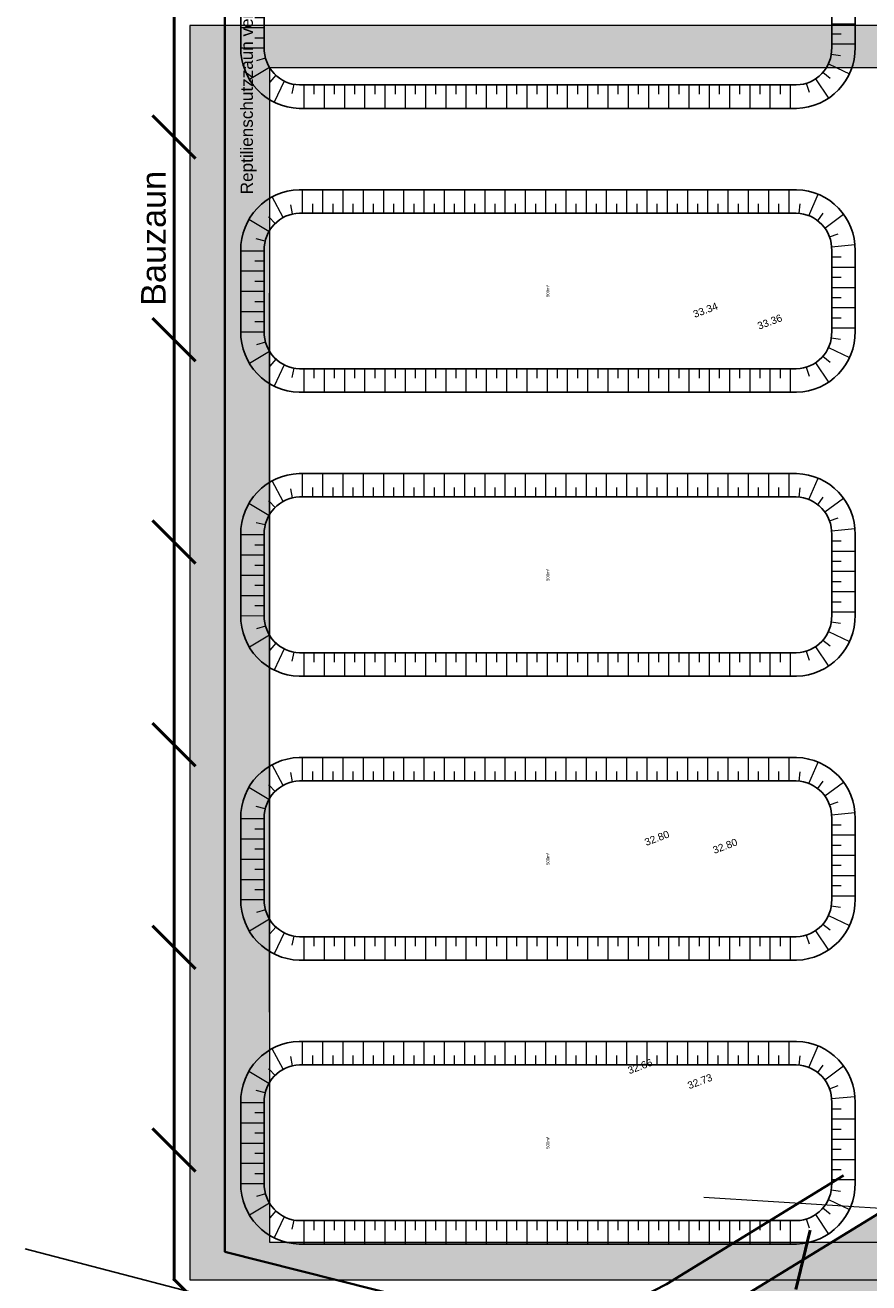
# Model space of a CAD drawing. Header units: metres. Extents: x -5203299 to 2078834, y 245743 to 5817682.
# Tile 63 of 256: x 366313 to 366354, y 5814095 to 5814157. Entities that reach past the tile are written whole.
import ezdxf

# ---------------------------------------------------------------- set-up
doc = ezdxf.new("R2010")
doc.units = ezdxf.units.M
doc.header["$LTSCALE"] = 0.5
doc.header["$PDMODE"] = 1
doc.header["$PDSIZE"] = -2
doc.linetypes.add('Linienart-Gestrichelt mit Abstand', pattern=[6, 4, -2])
for name, color, linetype, lineweight in [('01_CS-500-Tx-Hoehen Bestand_100', 7, 'Continuous', 9), ('30 -39 Baustelle- Fläche', 7, 'Continuous', 15), ('99.02_Vermesserplan-Höhe SWP', 7, 'Continuous', 18), ('99.02_Vermesserplan-Höhenpunkt Böschung', 7, 'Continuous', 18), ('99.02_Vermesserplan-Linie Zaun', 7, 'Continuous', 18), ('Bemaßung', 7, 'Continuous', 5), ('CS_Baustelleneinrichtung-Erdmieten', 7, 'Continuous', 9), ('Keine', 7, 'Continuous', 9), ('LA-Sport-marks', 255, 'Continuous', 100)]:
    doc.layers.add(name, color=color, linetype=linetype, lineweight=lineweight)
for name, color, linetype, lineweight, true_color in [('01_CS-570-Pflanzung_Kunstrasen', 1, 'Continuous', 9, 0xff0000), ('0_Schulgrundstuecksflaeche', 1, 'Continuous', 25, 0xff0000), ('30 -34 Innenwände- 4 Türen_Fenster', 7, 'Continuous', 15, 0x9955ff), ('70 -76 Bemaßung- 2 Allgemein', 7, 'Continuous', 5, 0x6666cc), ('99.04_Ausf Ketziner Str-S-Beschriftung-Straßenbegrenzungslinie', 4, 'Continuous', 25, 0x00ffff)]:
    doc.layers.add(name, color=color, linetype=linetype, lineweight=lineweight, true_color=true_color)
doc.styles.add('Arial', font='arial.ttf')

# ---------------------------------------------------------------- blocks, each defined once
blk = doc.blocks.new('Gruppe-64')
at = {"layer": 'LA-Sport-marks', "color": 255, "lineweight": 35}
for p, q in [((366339.393, 5814144.098), (366324.893, 5814144.098)), ((366324.893, 5814144.098), (366324.893, 5814108.598)), ((366339.393, 5814144.098), (366339.393, 5814108.598)), ((366329.693, 5814118.348), (366324.893, 5814118.348)), ((366339.393, 5814108.598), (366324.893, 5814108.598))]:
    blk.add_line(p, q, dxfattribs=at)
at = {"layer": 'LA-Sport-marks', "color": 255, "lineweight": 35, "flags": 128}
blk.add_lwpolyline([(366324.893, 5814118.348), (366324.893, 5814134.348), (366329.693, 5814134.348), (366329.693, 5814118.348)], dxfattribs=at)
at = {"layer": 'LA-Sport-marks', "color": 255, "lineweight": 35}
blk.add_arc((366334.523, 5814126.348), 7.955, 307.74818, 52.25179, dxfattribs=at)
blk = doc.blocks.new('_25-01-10_187 KRA_CS_LP4_Außenanlagenplan (3D)')
at = {"layer": '01_CS-500-Tx-Hoehen Bestand_100', "linetype": 'Continuous', "lineweight": 0}
blk.add_hatch(color=7, dxfattribs=at).paths.add_polyline_path([(366320.17, 5814095.326), (366320.162, 5814095.327), (366320.154, 5814095.328), (366320.147, 5814095.33), (366320.139, 5814095.332), (366320.132, 5814095.336), (366320.126, 5814095.34), (366320.119, 5814095.344), (366320.114, 5814095.349), (366320.108, 5814095.355), (366320.104, 5814095.361), (366320.1, 5814095.368), (366320.096, 5814095.375), (366320.094, 5814095.383), (366320.092, 5814095.39), (366320.091, 5814095.398), (366320.09, 5814095.406), (366320.091, 5814095.413), (366320.092, 5814095.421), (366320.094, 5814095.429), (366320.096, 5814095.436), (366320.1, 5814095.443), (366320.104, 5814095.45), (366320.108, 5814095.456), (366320.114, 5814095.462), (366320.119, 5814095.467), (366320.126, 5814095.472), (366320.132, 5814095.476), (366320.139, 5814095.479), (366320.147, 5814095.482), (366320.154, 5814095.483), (366320.162, 5814095.485), (366320.17, 5814095.485), (366320.178, 5814095.485), (366320.185, 5814095.483), (366320.193, 5814095.482), (366320.2, 5814095.479), (366320.207, 5814095.476), (366320.214, 5814095.472), (366320.22, 5814095.467), (366320.226, 5814095.462), (366320.231, 5814095.456), (366320.236, 5814095.45), (366320.24, 5814095.443), (366320.243, 5814095.436), (366320.246, 5814095.429), (366320.248, 5814095.421), (366320.249, 5814095.413), (366320.249, 5814095.406), (366320.249, 5814095.398), (366320.248, 5814095.39), (366320.246, 5814095.383), (366320.243, 5814095.375), (366320.24, 5814095.368), (366320.236, 5814095.361), (366320.231, 5814095.355), (366320.226, 5814095.349), (366320.22, 5814095.344), (366320.214, 5814095.34), (366320.207, 5814095.336), (366320.2, 5814095.332), (366320.193, 5814095.33), (366320.185, 5814095.328), (366320.178, 5814095.327)])
at = {"layer": '01_CS-570-Pflanzung_Kunstrasen', "linetype": 'Continuous', "lineweight": 0}
blk.add_hatch(color=1, dxfattribs=at).paths.add_polyline_path([(366320.943, 5814095.398), (366418.843, 5814095.398), (366418.843, 5814157.298), (366320.943, 5814157.298)])
at = {"layer": '01_CS-570-Pflanzung_Kunstrasen', "lineweight": 9, "flags": 128}
blk.add_lwpolyline([(366320.943, 5814095.398), (366418.843, 5814095.398), (366418.843, 5814157.298), (366320.943, 5814157.298)], close=True, dxfattribs=at)
at = {"layer": 'LA-Sport-marks'}
blk.add_blockref('Gruppe-64', (0, 0), dxfattribs=at)
at = {"color": 255, "lineweight": 9}
blk.add_wipeout([(366324.893, 5814155.228), (366414.893, 5814155.228), (366414.893, 5814097.228), (366324.893, 5814097.228)], dxfattribs=at).dxf.layer = 'LA-Sport-marks'
at = {"layer": '0_Schulgrundstuecksflaeche', "lineweight": 9, "flags": 128}
blk.add_lwpolyline([(366598.843, 5814070.999), (366596.911, 5814066.335), (366595.234, 5814062.438), (366593.033, 5814057.519), (366590.86, 5814052.857), (366590.234, 5814051.548), (366588.437, 5814047.868, -0.121867), (366587.816, 5814047.135), (366568.596, 5814033.252, 0.234343), (366561.989, 5814023.827, -0.138275), (366542.762, 5814024.387), (366529.269, 5814028.771), (366494.275, 5814040.201), (366444.38, 5814056.411), (366383.121, 5814077.087), (366343.306, 5814088.967), (366320.947, 5814094.628), (366320.17, 5814095.406), (366320.17, 5814161.505), (366324.404, 5814205.859), (366325.337, 5814205.858), (366395.049, 5814205.858), (366598.78, 5814205.858), (366598.81, 5814142.548)], format="xyb", close=True, dxfattribs=at)
at = {"layer": 'LA-Sport-marks', "lineweight": 9, "flags": 128}
blk.add_lwpolyline([(366324.893, 5814155.228), (366414.893, 5814155.228), (366414.893, 5814097.228), (366324.893, 5814097.228)], close=True, dxfattribs=at)
blk = doc.blocks.new('_23-07-06_Massenplan_TB_Weiterführende Schule (3D)')
at = {"layer": '99.02_Vermesserplan-Höhenpunkt Böschung', "color": 255, "linetype": 'Continuous', "lineweight": 5, "transparency": 33554687}
blk.add_point((-252.007, -99.595, 32.36), dxfattribs=at)
at = {"layer": '99.02_Vermesserplan-Linie Zaun', "color": 7, "linetype": 'Continuous', "lineweight": 18}
blk.add_line((-224.691, -107.63), (-246.487, -106.246), dxfattribs=at)
at = {"layer": '99.04_Ausf Ketziner Str-S-Beschriftung-Straßenbegrenzungslinie', "flags": 128}
blk.add_lwpolyline([(6.088, -133.254, -0.019997), (-4.979, -157.95), (-26.234, -173.302), (-26.234, -173.302, 0.18691), (-31.151, -180.876), (-31.151, -180.876), (-31.15, -180.876), (-31.15, -180.876, -0.084744), (-42.837, -181.796), (-42.837, -181.796), (-42.837, -181.796, -0.056547), (-52.799, -179.74), (-52.799, -179.74), (-172.362, -140.581), (-218.888, -125.343, 0.015174), (-236.818, -120.067), (-243.327, -118.365), (-279.978, -108.779), (-279.981, -108.778)], format="xyb", dxfattribs=at)
at = {"layer": '99.02_Vermesserplan-Höhe SWP', "color": 7, "char_height": 0.36, "rotation": 20.70021, "line_spacing_factor": 0.251004, "style": 'Arial'}
for s, insert, attachment_point in [('33.34', (-247.003, -62.672), 4), ('33.36', (-243.83, -63.254), 4), ('32.80', (-249.398, -88.736), 4), ('32.80', (-246.1, -88.957), 1), ('32.66', (-250.293, -99.833), 1), ('32.73', (-247.34, -100.573), 1)]:
    blk.add_mtext(s, dxfattribs=dict(at, insert=insert, attachment_point=attachment_point))
blk = doc.blocks.new('Gruppe-910')
at = {"layer": '30 -39 Baustelle- Fläche', "linetype": 'Continuous', "lineweight": 0, "true_color": 0xeeeeee, "transparency": 33554687}
blk.add_hatch(color=7, dxfattribs=at).paths.add_polyline_path([(-230.543, -52.477), (-231.249, -59.998), (-232.541, -78.209), (-237.332, -106.707), (-247.106, -112.705), (-253.141, -115.794), (-229.318, -122.762), (-229.348, -122.389), (-228.473, -112.112), (-228.183, -105.362), (-227.852, -100.506), (-227.341, -92.379), (-226.818, -79.231), (-225.896, -69.556), (-223.639, -64.604), (-221.397, -59.836), (-220.866, -57.274), (-220.418, -52.475)])
at = {"layer": '30 -39 Baustelle- Fläche', "color": 160, "linetype": 'Continuous', "lineweight": 25, "flags": 128}
blk.add_lwpolyline([(-230.543, -52.477), (-231.249, -59.998), (-232.541, -78.209), (-237.332, -106.707), (-247.106, -112.705), (-253.141, -115.794), (-229.318, -122.762), (-229.348, -122.389), (-228.473, -112.112), (-228.183, -105.362), (-227.852, -100.506), (-227.341, -92.379), (-226.818, -79.231), (-225.896, -69.556), (-223.639, -64.604), (-221.397, -59.836), (-220.866, -57.274), (-220.418, -52.475)], close=True, dxfattribs=at)
blk = doc.blocks.new('Gruppe-987')
at = {"layer": '30 -39 Baustelle- Fläche', "color": 171, "linetype": 'Continuous', "lineweight": 35, "true_color": 0x7f7fff, "flags": 128}
for points in [[(-219.136, 50.542), (-265.888, 50.542), (-267.713, -1.016), (-270.134, -44.322), (-270.134, -108.936)], [(-270.134, -108.936), (-253.443, -113.14), (-248.332, -110.524), (-239.609, -105.171)]]:
    blk.add_lwpolyline(points, dxfattribs=at)
at = {"layer": '30 -39 Baustelle- Fläche', "color": 171, "true_color": 0x7f7fff, "insert": (-269.35, -50.188), "char_height": 0.60413, "attachment_point": 2, "rotation": 90, "line_spacing_factor": 0.971243, "style": 'Arial'}
blk.add_mtext('Reptilienschutzzaun versetzen/neu', dxfattribs=at)
blk = doc.blocks.new('*U1148')
at = {"layer": '30 -39 Baustelle- Fläche', "color": 30, "linetype": 'Continuous', "lineweight": 50, "true_color": 0xff7f00, "transparency": 33554687, "flags": 128}
blk.add_lwpolyline([(-62.405, -177.181), (-63.434, -176.846), (-98.431, -165.444), (-148.321, -149.219), (-208.785, -128.777), (-229.327, -122.649), (-228.444, -111.432), (-228.271, -107.403), (-237.332, -106.707), (-247.106, -112.705), (-253.025, -115.735), (-271.856, -111.08), (-272.634, -110.302), (-272.634, -44.203), (-268.286, 0.228), (-267.364, 0.228), (-192.626, 0.228), (-192.626, 16.549), (-14.717, 16.573), (-14.717, 10.549), (6.078, 10.549), (6.078, 10.549)], dxfattribs=at)
at = {"layer": 'Keine', "color": 30, "linetype": 'Continuous', "lineweight": 50, "true_color": 0xff7f00, "transparency": 33554687}
for p, q in [((-271.573, -54.964), (-273.694, -52.843)), ((-271.573, -64.964), (-273.694, -62.843)), ((-271.573, -74.964), (-273.694, -72.843)), ((-271.573, -84.964), (-273.694, -82.843)), ((-271.573, -94.964), (-273.694, -92.843)), ((-271.573, -104.964), (-273.694, -102.843)), ((-241.255, -107.87), (-241.954, -110.788))]:
    blk.add_line(p, q, dxfattribs=at)
blk = doc.blocks.new('Gruppe-993')
at = {"layer": 'Keine', "color": 253, "linetype": 'Continuous', "lineweight": 9, "transparency": 33554585}
for p, q in [((-267.252, -57.882), (-267.8, -56.866)), ((-266.289, -57.661), (-266.289, -56.506)), ((-265.289, -57.661), (-265.289, -56.506)), ((-264.289, -57.661), (-264.289, -56.506)), ((-263.289, -57.661), (-263.289, -56.506)), ((-262.289, -57.661), (-262.289, -56.506)), ((-261.289, -57.661), (-261.289, -56.506)), ((-260.289, -57.661), (-260.289, -56.506)), ((-259.289, -57.661), (-259.289, -56.506)), ((-258.289, -57.661), (-258.289, -56.506)), ((-257.289, -57.661), (-257.289, -56.506)), ((-256.289, -57.661), (-256.289, -56.506)), ((-255.289, -57.661), (-255.289, -56.506)), ((-254.289, -57.661), (-254.289, -56.506)), ((-253.289, -57.661), (-253.289, -56.506)), ((-252.289, -57.661), (-252.289, -56.506)), ((-251.289, -57.661), (-251.289, -56.506)), ((-250.289, -57.661), (-250.289, -56.506)), ((-249.289, -57.661), (-249.289, -56.506)), ((-248.289, -57.661), (-248.289, -56.506)), ((-247.289, -57.661), (-247.289, -56.506)), ((-246.289, -57.661), (-246.289, -56.506)), ((-245.289, -57.661), (-245.289, -56.506)), ((-244.289, -57.661), (-244.289, -56.506)), ((-243.289, -57.661), (-243.289, -56.506)), ((-242.289, -57.661), (-242.289, -56.506)), ((-241.307, -57.793), (-240.861, -56.728)), ((-266.786, -57.705), (-266.878, -57.252)), ((-265.789, -57.661), (-265.789, -57.199)), ((-264.789, -57.661), (-264.789, -57.199)), ((-263.789, -57.661), (-263.789, -57.199)), ((-262.789, -57.661), (-262.789, -57.199)), ((-261.789, -57.661), (-261.789, -57.199)), ((-260.789, -57.661), (-260.789, -57.199)), ((-259.789, -57.661), (-259.789, -57.199)), ((-258.789, -57.661), (-258.789, -57.199)), ((-257.789, -57.661), (-257.789, -57.199)), ((-256.789, -57.661), (-256.789, -57.199)), ((-255.789, -57.661), (-255.789, -57.199)), ((-254.789, -57.661), (-254.789, -57.199)), ((-253.789, -57.661), (-253.789, -57.199)), ((-252.789, -57.661), (-252.789, -57.199)), ((-251.789, -57.661), (-251.789, -57.199)), ((-250.789, -57.661), (-250.789, -57.199)), ((-249.789, -57.661), (-249.789, -57.199)), ((-248.789, -57.661), (-248.789, -57.199)), ((-247.789, -57.661), (-247.789, -57.199)), ((-246.789, -57.661), (-246.789, -57.199)), ((-245.789, -57.661), (-245.789, -57.199)), ((-244.789, -57.661), (-244.789, -57.199)), ((-243.789, -57.661), (-243.789, -57.199)), ((-242.789, -57.661), (-242.789, -57.199)), ((-241.79, -57.671), (-241.743, -57.212)), ((-240.875, -58.042), (-240.599, -57.672)), ((-240.529, -58.401), (-239.6, -57.716)), ((-267.954, -58.576), (-268.946, -57.985)), ((-267.652, -58.18), (-267.979, -57.854)), ((-268.136, -59.04), (-268.584, -58.929)), ((-240.295, -58.84), (-239.86, -58.686)), ((-268.185, -59.536), (-269.34, -59.536)), ((-240.19, -59.328), (-239.04, -59.217)), ((-268.185, -60.036), (-268.647, -60.036)), ((-240.185, -59.827), (-239.724, -59.827)), ((-268.185, -60.536), (-269.34, -60.536)), ((-240.185, -60.327), (-239.031, -60.327)), ((-240.185, -60.827), (-239.724, -60.827)), ((-268.185, -61.036), (-268.647, -61.036)), ((-240.185, -61.327), (-239.031, -61.327)), ((-268.185, -61.536), (-269.34, -61.536)), ((-268.185, -62.036), (-268.647, -62.036)), ((-240.185, -61.827), (-239.724, -61.827)), ((-268.185, -62.536), (-269.34, -62.536)), ((-240.185, -62.327), (-239.031, -62.327)), ((-268.185, -63.036), (-268.647, -63.036)), ((-240.185, -62.827), (-239.724, -62.827)), ((-268.185, -63.536), (-269.34, -63.533)), ((-240.206, -63.826), (-239.749, -63.893)), ((-240.185, -63.327), (-239.031, -63.327)), ((-267.924, -64.488), (-268.916, -65.078)), ((-268.122, -64.03), (-268.564, -64.163)), ((-240.349, -64.304), (-239.304, -64.795)), ((-267.609, -64.873), (-267.92, -65.215)), ((-267.2, -65.158), (-267.697, -66.2)), ((-240.991, -65.053), (-240.346, -66.011)), ((-240.617, -64.724), (-240.259, -65.016)), ((-266.728, -65.319), (-266.82, -65.772)), ((-266.23, -65.351), (-266.23, -66.506)), ((-265.73, -65.352), (-265.73, -65.813)), ((-265.23, -65.352), (-265.23, -66.506)), ((-264.73, -65.352), (-264.73, -65.813)), ((-264.23, -65.352), (-264.23, -66.506)), ((-263.73, -65.352), (-263.73, -65.813)), ((-263.23, -65.352), (-263.23, -66.506)), ((-262.73, -65.352), (-262.73, -65.813)), ((-262.23, -65.352), (-262.23, -66.506)), ((-261.73, -65.352), (-261.73, -65.813)), ((-261.23, -65.352), (-261.23, -66.506)), ((-260.73, -65.352), (-260.73, -65.813)), ((-260.23, -65.352), (-260.23, -66.506)), ((-259.73, -65.352), (-259.73, -65.813)), ((-259.23, -65.352), (-259.23, -66.506)), ((-258.73, -65.352), (-258.73, -65.813)), ((-258.23, -65.352), (-258.23, -66.506)), ((-257.73, -65.352), (-257.73, -65.813)), ((-257.23, -65.352), (-257.23, -66.506)), ((-256.73, -65.352), (-256.73, -65.813)), ((-256.23, -65.352), (-256.23, -66.506)), ((-255.73, -65.352), (-255.73, -65.813)), ((-255.23, -65.352), (-255.23, -66.506)), ((-254.73, -65.352), (-254.73, -65.813)), ((-254.23, -65.352), (-254.23, -66.506)), ((-253.73, -65.352), (-253.73, -65.813)), ((-253.23, -65.352), (-253.23, -66.506)), ((-252.73, -65.352), (-252.73, -65.813)), ((-252.23, -65.352), (-252.23, -66.506)), ((-251.73, -65.352), (-251.73, -65.813)), ((-251.23, -65.352), (-251.23, -66.506)), ((-250.73, -65.352), (-250.73, -65.813)), ((-250.23, -65.352), (-250.23, -66.506)), ((-249.73, -65.352), (-249.73, -65.813)), ((-249.23, -65.352), (-249.23, -66.506)), ((-248.73, -65.352), (-248.73, -65.813)), ((-248.23, -65.352), (-248.23, -66.506)), ((-247.73, -65.352), (-247.73, -65.813)), ((-247.23, -65.352), (-247.23, -66.506)), ((-246.73, -65.352), (-246.73, -65.813)), ((-246.23, -65.352), (-246.23, -66.506)), ((-245.73, -65.352), (-245.73, -65.813)), ((-245.23, -65.352), (-245.23, -66.506)), ((-244.73, -65.352), (-244.73, -65.813)), ((-244.23, -65.352), (-244.23, -66.506)), ((-243.73, -65.352), (-243.73, -65.813)), ((-243.23, -65.352), (-243.23, -66.506)), ((-242.73, -65.352), (-242.73, -65.813)), ((-242.23, -65.352), (-242.23, -66.506)), ((-241.441, -65.268), (-241.305, -65.71))]:
    blk.add_line(p, q, dxfattribs=at)
blk = doc.blocks.new('Gruppe-994')
at = {"layer": 'CS_Baustelleneinrichtung-Erdmieten', "color": 253, "linetype": 'Continuous', "lineweight": 25, "flags": 128}
for points in [[(-241.918, -66.506, 0.413867), (-239.031, -63.493), (-239.031, -59.52, 0.413867), (-241.918, -56.506), (-266.453, -56.506, 0.413867), (-269.34, -59.52), (-269.34, -63.493, 0.413867), (-266.453, -66.506)], [(-241.932, -65.352, 0.413769), (-240.185, -63.506), (-240.185, -59.506, 0.41377), (-241.932, -57.661), (-266.439, -57.661, 0.413769), (-268.185, -59.506), (-268.185, -63.506, 0.41377), (-266.439, -65.351)]]:
    blk.add_lwpolyline(points, format="xyb", close=True, dxfattribs=at)
at = {"layer": 'Keine', "color": 253, "transparency": 33554585}
blk.add_blockref('Gruppe-993', (0, 0), dxfattribs=at)
at = {"layer": '70 -76 Bemaßung- 2 Allgemein', "color": 253, "insert": (-254.266, -61.808), "char_height": 0.151, "attachment_point": 1, "rotation": 90, "line_spacing_factor": 0.970891, "style": 'Arial'}
blk.add_mtext('500m³', dxfattribs=at)
blk = doc.blocks.new('Gruppe-995')
at = {"layer": 'Keine', "color": 253, "linetype": 'Continuous', "lineweight": 9, "transparency": 33554585}
for p, q in [((-266.289, -71.675), (-266.289, -70.521)), ((-265.289, -71.675), (-265.289, -70.521)), ((-264.289, -71.675), (-264.289, -70.521)), ((-263.289, -71.675), (-263.289, -70.521)), ((-262.289, -71.675), (-262.289, -70.521)), ((-261.289, -71.675), (-261.289, -70.521)), ((-260.289, -71.675), (-260.289, -70.521)), ((-259.289, -71.675), (-259.289, -70.521)), ((-258.289, -71.675), (-258.289, -70.521)), ((-257.289, -71.675), (-257.289, -70.521)), ((-256.289, -71.675), (-256.289, -70.521)), ((-255.289, -71.675), (-255.289, -70.521)), ((-254.289, -71.675), (-254.289, -70.521)), ((-253.289, -71.675), (-253.289, -70.521)), ((-252.289, -71.675), (-252.289, -70.521)), ((-251.289, -71.675), (-251.289, -70.521)), ((-250.289, -71.675), (-250.289, -70.521)), ((-249.289, -71.675), (-249.289, -70.521)), ((-248.289, -71.675), (-248.289, -70.521)), ((-247.289, -71.675), (-247.289, -70.521)), ((-246.289, -71.675), (-246.289, -70.521)), ((-245.289, -71.675), (-245.289, -70.521)), ((-244.289, -71.675), (-244.289, -70.521)), ((-243.289, -71.675), (-243.289, -70.521)), ((-242.289, -71.675), (-242.289, -70.521)), ((-241.307, -71.807), (-240.861, -70.742)), ((-267.252, -71.896), (-267.8, -70.88)), ((-266.786, -71.719), (-266.878, -71.267)), ((-265.789, -71.675), (-265.789, -71.213)), ((-264.789, -71.675), (-264.789, -71.213)), ((-263.789, -71.675), (-263.789, -71.213)), ((-262.789, -71.675), (-262.789, -71.213)), ((-261.789, -71.675), (-261.789, -71.213)), ((-260.789, -71.675), (-260.789, -71.213)), ((-259.789, -71.675), (-259.789, -71.213)), ((-258.789, -71.675), (-258.789, -71.213)), ((-257.789, -71.675), (-257.789, -71.213)), ((-256.789, -71.675), (-256.789, -71.213)), ((-255.789, -71.675), (-255.789, -71.213)), ((-254.789, -71.675), (-254.789, -71.213)), ((-253.789, -71.675), (-253.789, -71.213)), ((-252.789, -71.675), (-252.789, -71.213)), ((-251.789, -71.675), (-251.789, -71.213)), ((-250.789, -71.675), (-250.789, -71.213)), ((-249.789, -71.675), (-249.789, -71.214)), ((-248.789, -71.675), (-248.789, -71.214)), ((-247.789, -71.675), (-247.789, -71.214)), ((-246.789, -71.675), (-246.789, -71.214)), ((-245.789, -71.675), (-245.789, -71.214)), ((-244.789, -71.675), (-244.789, -71.214)), ((-243.789, -71.675), (-243.789, -71.214)), ((-242.789, -71.675), (-242.789, -71.214)), ((-241.79, -71.686), (-241.743, -71.226)), ((-267.954, -72.59), (-268.946, -71.999)), ((-267.652, -72.194), (-267.979, -71.869)), ((-240.875, -72.056), (-240.599, -71.686)), ((-240.529, -72.415), (-239.6, -71.73)), ((-268.136, -73.054), (-268.584, -72.943)), ((-240.295, -72.855), (-239.86, -72.7)), ((-240.19, -73.342), (-239.04, -73.232)), ((-268.185, -73.55), (-269.34, -73.55)), ((-240.185, -73.842), (-239.724, -73.842)), ((-268.185, -74.05), (-268.647, -74.05)), ((-240.185, -74.342), (-239.031, -74.342)), ((-268.185, -74.55), (-269.34, -74.55)), ((-268.185, -75.05), (-268.647, -75.05)), ((-240.185, -74.842), (-239.724, -74.842)), ((-268.185, -75.55), (-269.34, -75.55)), ((-240.185, -75.342), (-239.031, -75.342)), ((-268.185, -76.05), (-268.647, -76.05)), ((-240.185, -75.842), (-239.724, -75.842)), ((-240.185, -76.342), (-239.031, -76.342)), ((-268.185, -76.55), (-269.34, -76.55)), ((-240.185, -76.842), (-239.724, -76.842)), ((-268.185, -77.55), (-269.34, -77.548)), ((-268.185, -77.05), (-268.647, -77.05)), ((-240.185, -77.342), (-239.031, -77.342)), ((-268.122, -78.045), (-268.564, -78.177)), ((-240.206, -77.841), (-239.749, -77.907)), ((-267.924, -78.502), (-268.916, -79.093)), ((-240.617, -78.738), (-240.259, -79.03)), ((-240.349, -78.318), (-239.304, -78.809)), ((-267.609, -78.888), (-267.92, -79.229)), ((-267.2, -79.173), (-267.697, -80.215)), ((-266.728, -79.334), (-266.82, -79.786)), ((-266.23, -79.366), (-266.23, -80.521)), ((-265.73, -79.366), (-265.73, -79.828)), ((-265.23, -79.366), (-265.23, -80.521)), ((-264.73, -79.366), (-264.73, -79.828)), ((-264.23, -79.366), (-264.23, -80.521)), ((-263.73, -79.366), (-263.73, -79.828)), ((-263.23, -79.366), (-263.23, -80.521)), ((-262.73, -79.366), (-262.73, -79.828)), ((-262.23, -79.366), (-262.23, -80.521)), ((-261.73, -79.366), (-261.73, -79.828)), ((-261.23, -79.366), (-261.23, -80.521)), ((-260.73, -79.366), (-260.73, -79.828)), ((-260.23, -79.366), (-260.23, -80.521)), ((-259.73, -79.366), (-259.73, -79.828)), ((-259.23, -79.366), (-259.23, -80.521)), ((-258.73, -79.366), (-258.73, -79.828)), ((-258.23, -79.366), (-258.23, -80.521)), ((-257.73, -79.366), (-257.73, -79.828)), ((-257.23, -79.366), (-257.23, -80.521)), ((-256.73, -79.366), (-256.73, -79.828)), ((-256.23, -79.366), (-256.23, -80.521)), ((-255.73, -79.366), (-255.73, -79.828)), ((-255.23, -79.366), (-255.23, -80.521)), ((-254.73, -79.366), (-254.73, -79.828)), ((-254.23, -79.366), (-254.23, -80.521)), ((-253.73, -79.366), (-253.73, -79.828)), ((-253.23, -79.366), (-253.23, -80.521)), ((-252.73, -79.366), (-252.73, -79.828)), ((-252.23, -79.366), (-252.23, -80.521)), ((-251.73, -79.366), (-251.73, -79.828)), ((-251.23, -79.366), (-251.23, -80.521)), ((-250.73, -79.366), (-250.73, -79.828)), ((-250.23, -79.366), (-250.23, -80.521)), ((-249.73, -79.366), (-249.73, -79.828)), ((-249.23, -79.366), (-249.23, -80.521)), ((-248.73, -79.366), (-248.73, -79.828)), ((-248.23, -79.366), (-248.23, -80.521)), ((-247.73, -79.366), (-247.73, -79.828)), ((-247.23, -79.366), (-247.23, -80.521)), ((-246.73, -79.366), (-246.73, -79.828)), ((-246.23, -79.366), (-246.23, -80.521)), ((-245.73, -79.366), (-245.73, -79.828)), ((-245.23, -79.366), (-245.23, -80.521)), ((-244.73, -79.366), (-244.73, -79.828)), ((-244.23, -79.366), (-244.23, -80.521)), ((-243.73, -79.366), (-243.73, -79.828)), ((-243.23, -79.366), (-243.23, -80.521)), ((-242.73, -79.366), (-242.73, -79.828)), ((-242.23, -79.366), (-242.23, -80.521)), ((-241.441, -79.283), (-241.305, -79.724)), ((-240.991, -79.068), (-240.346, -80.026))]:
    blk.add_line(p, q, dxfattribs=at)
blk = doc.blocks.new('Gruppe-996')
at = {"layer": 'CS_Baustelleneinrichtung-Erdmieten', "color": 253, "linetype": 'Continuous', "lineweight": 25, "flags": 128}
for points in [[(-241.918, -80.521, 0.413867), (-239.031, -77.507), (-239.031, -73.534, 0.413867), (-241.918, -70.521), (-266.453, -70.521, 0.413867), (-269.34, -73.534), (-269.34, -77.507, 0.413867), (-266.453, -80.521)], [(-241.932, -79.366, 0.413769), (-240.185, -77.521), (-240.185, -73.521, 0.41377), (-241.932, -71.675), (-266.439, -71.675, 0.413769), (-268.185, -73.521), (-268.185, -77.521, 0.41377), (-266.439, -79.366)]]:
    blk.add_lwpolyline(points, format="xyb", close=True, dxfattribs=at)
at = {"layer": 'Keine', "color": 253, "transparency": 33554585}
blk.add_blockref('Gruppe-995', (0, 0), dxfattribs=at)
at = {"layer": '70 -76 Bemaßung- 2 Allgemein', "color": 253, "insert": (-254.266, -75.823), "char_height": 0.151, "attachment_point": 1, "rotation": 90, "line_spacing_factor": 0.970891, "style": 'Arial'}
blk.add_mtext('500m³', dxfattribs=at)
blk = doc.blocks.new('Gruppe-997')
at = {"layer": 'Keine', "color": 253, "linetype": 'Continuous', "lineweight": 9, "transparency": 33554585}
for p, q in [((-267.252, -85.911), (-267.8, -84.894)), ((-266.289, -85.69), (-266.289, -84.535)), ((-265.289, -85.69), (-265.289, -84.535)), ((-264.289, -85.69), (-264.289, -84.535)), ((-263.289, -85.69), (-263.289, -84.535)), ((-262.289, -85.69), (-262.289, -84.535)), ((-261.289, -85.69), (-261.289, -84.535)), ((-260.289, -85.69), (-260.289, -84.535)), ((-259.289, -85.69), (-259.289, -84.535)), ((-258.289, -85.69), (-258.289, -84.535)), ((-257.289, -85.69), (-257.289, -84.535)), ((-256.289, -85.69), (-256.289, -84.535)), ((-255.289, -85.69), (-255.289, -84.535)), ((-254.289, -85.69), (-254.289, -84.535)), ((-253.289, -85.69), (-253.289, -84.535)), ((-252.289, -85.69), (-252.289, -84.535)), ((-251.289, -85.69), (-251.289, -84.535)), ((-250.289, -85.69), (-250.289, -84.535)), ((-249.289, -85.69), (-249.289, -84.535)), ((-248.289, -85.69), (-248.289, -84.535)), ((-247.289, -85.69), (-247.289, -84.535)), ((-246.289, -85.69), (-246.289, -84.535)), ((-245.289, -85.69), (-245.289, -84.535)), ((-244.289, -85.69), (-244.289, -84.535)), ((-243.289, -85.69), (-243.289, -84.535)), ((-242.289, -85.69), (-242.289, -84.535)), ((-241.307, -85.822), (-240.861, -84.757)), ((-266.786, -85.734), (-266.878, -85.281)), ((-265.789, -85.69), (-265.789, -85.228)), ((-264.789, -85.69), (-264.789, -85.228)), ((-263.789, -85.69), (-263.789, -85.228)), ((-262.789, -85.69), (-262.789, -85.228)), ((-261.789, -85.69), (-261.789, -85.228)), ((-260.789, -85.69), (-260.789, -85.228)), ((-259.789, -85.69), (-259.789, -85.228)), ((-258.789, -85.69), (-258.789, -85.228)), ((-257.789, -85.69), (-257.789, -85.228)), ((-256.789, -85.69), (-256.789, -85.228)), ((-255.789, -85.69), (-255.789, -85.228)), ((-254.789, -85.69), (-254.789, -85.228)), ((-253.789, -85.69), (-253.789, -85.228)), ((-252.789, -85.69), (-252.789, -85.228)), ((-251.789, -85.69), (-251.789, -85.228)), ((-250.789, -85.69), (-250.789, -85.228)), ((-249.789, -85.69), (-249.789, -85.228)), ((-248.789, -85.69), (-248.789, -85.228)), ((-247.789, -85.69), (-247.789, -85.228)), ((-246.789, -85.69), (-246.789, -85.228)), ((-245.789, -85.69), (-245.789, -85.228)), ((-244.789, -85.69), (-244.789, -85.228)), ((-243.789, -85.69), (-243.789, -85.228)), ((-242.789, -85.69), (-242.789, -85.228)), ((-241.79, -85.7), (-241.743, -85.241)), ((-267.954, -86.604), (-268.946, -86.014)), ((-267.652, -86.209), (-267.979, -85.883)), ((-240.875, -86.071), (-240.599, -85.701)), ((-240.529, -86.43), (-239.6, -85.745)), ((-240.295, -86.869), (-239.86, -86.715)), ((-268.136, -87.069), (-268.584, -86.957)), ((-240.19, -87.356), (-239.04, -87.246)), ((-268.185, -87.565), (-269.34, -87.565)), ((-268.185, -88.065), (-268.647, -88.065)), ((-240.185, -87.856), (-239.724, -87.856)), ((-268.185, -88.565), (-269.34, -88.565)), ((-240.185, -88.356), (-239.031, -88.356)), ((-268.185, -89.065), (-268.647, -89.065)), ((-240.185, -88.856), (-239.724, -88.856)), ((-240.185, -89.356), (-239.031, -89.356)), ((-268.185, -89.565), (-269.34, -89.565)), ((-240.185, -89.856), (-239.724, -89.856)), ((-268.185, -90.565), (-269.34, -90.565)), ((-268.185, -90.065), (-268.647, -90.065)), ((-240.185, -90.356), (-239.031, -90.356)), ((-268.185, -91.065), (-268.647, -91.065)), ((-240.185, -90.856), (-239.724, -90.856)), ((-268.185, -91.565), (-269.34, -91.562)), ((-240.206, -91.855), (-239.749, -91.922)), ((-240.185, -91.356), (-239.031, -91.356)), ((-268.122, -92.059), (-268.564, -92.192)), ((-240.349, -92.333), (-239.304, -92.823)), ((-267.924, -92.516), (-268.916, -93.107)), ((-267.609, -92.902), (-267.92, -93.244)), ((-240.991, -93.082), (-240.346, -94.04)), ((-240.617, -92.753), (-240.259, -93.044)), ((-267.2, -93.187), (-267.697, -94.229)), ((-266.728, -93.348), (-266.82, -93.801)), ((-266.23, -93.38), (-266.23, -94.535)), ((-265.73, -93.38), (-265.73, -93.842)), ((-265.23, -93.38), (-265.23, -94.535)), ((-264.73, -93.38), (-264.73, -93.842)), ((-264.23, -93.38), (-264.23, -94.535)), ((-263.73, -93.38), (-263.73, -93.842)), ((-263.23, -93.38), (-263.23, -94.535)), ((-262.73, -93.38), (-262.73, -93.842)), ((-262.23, -93.38), (-262.23, -94.535)), ((-261.73, -93.38), (-261.73, -93.842)), ((-261.23, -93.38), (-261.23, -94.535)), ((-260.73, -93.38), (-260.73, -93.842)), ((-260.23, -93.38), (-260.23, -94.535)), ((-259.73, -93.38), (-259.73, -93.842)), ((-259.23, -93.38), (-259.23, -94.535)), ((-258.73, -93.38), (-258.73, -93.842)), ((-258.23, -93.38), (-258.23, -94.535)), ((-257.73, -93.38), (-257.73, -93.842)), ((-257.23, -93.38), (-257.23, -94.535)), ((-256.73, -93.38), (-256.73, -93.842)), ((-256.23, -93.38), (-256.23, -94.535)), ((-255.73, -93.38), (-255.73, -93.842)), ((-255.23, -93.38), (-255.23, -94.535)), ((-254.73, -93.38), (-254.73, -93.842)), ((-254.23, -93.38), (-254.23, -94.535)), ((-253.73, -93.38), (-253.73, -93.842)), ((-253.23, -93.38), (-253.23, -94.535)), ((-252.73, -93.38), (-252.73, -93.842)), ((-252.23, -93.38), (-252.23, -94.535)), ((-251.73, -93.38), (-251.73, -93.842)), ((-251.23, -93.38), (-251.23, -94.535)), ((-250.73, -93.38), (-250.73, -93.842)), ((-250.23, -93.38), (-250.23, -94.535)), ((-249.73, -93.38), (-249.73, -93.842)), ((-249.23, -93.38), (-249.23, -94.535)), ((-248.73, -93.38), (-248.73, -93.842)), ((-248.23, -93.38), (-248.23, -94.535)), ((-247.73, -93.38), (-247.73, -93.842)), ((-247.23, -93.38), (-247.23, -94.535)), ((-246.73, -93.38), (-246.73, -93.842)), ((-246.23, -93.38), (-246.23, -94.535)), ((-245.73, -93.38), (-245.73, -93.842)), ((-245.23, -93.38), (-245.23, -94.535)), ((-244.73, -93.38), (-244.73, -93.842)), ((-244.23, -93.38), (-244.23, -94.535)), ((-243.73, -93.38), (-243.73, -93.842)), ((-243.23, -93.38), (-243.23, -94.535)), ((-242.73, -93.38), (-242.73, -93.842)), ((-242.23, -93.38), (-242.23, -94.535)), ((-241.441, -93.297), (-241.305, -93.738))]:
    blk.add_line(p, q, dxfattribs=at)
blk = doc.blocks.new('Gruppe-998')
at = {"layer": 'CS_Baustelleneinrichtung-Erdmieten', "color": 253, "linetype": 'Continuous', "lineweight": 25, "flags": 128}
for points in [[(-241.918, -94.535, 0.413867), (-239.031, -91.522), (-239.031, -87.549, 0.413867), (-241.918, -84.535), (-266.453, -84.535, 0.413867), (-269.34, -87.549), (-269.34, -91.521, 0.413867), (-266.453, -94.535)], [(-241.932, -93.38, 0.413769), (-240.185, -91.535), (-240.185, -87.535, 0.41377), (-241.932, -85.69), (-266.439, -85.69, 0.413769), (-268.185, -87.535), (-268.185, -91.535, 0.41377), (-266.439, -93.38)]]:
    blk.add_lwpolyline(points, format="xyb", close=True, dxfattribs=at)
at = {"layer": 'Keine', "color": 253, "transparency": 33554585}
blk.add_blockref('Gruppe-997', (0, 0), dxfattribs=at)
at = {"layer": '70 -76 Bemaßung- 2 Allgemein', "color": 253, "insert": (-254.266, -89.837), "char_height": 0.151, "attachment_point": 1, "rotation": 90, "line_spacing_factor": 0.970891, "style": 'Arial'}
blk.add_mtext('500m³', dxfattribs=at)
blk = doc.blocks.new('Gruppe-999')
at = {"layer": 'Keine', "color": 253, "linetype": 'Continuous', "lineweight": 9, "transparency": 33554585}
for p, q in [((-266.289, -99.704), (-266.289, -98.549)), ((-265.289, -99.704), (-265.289, -98.549)), ((-264.289, -99.704), (-264.289, -98.549)), ((-263.289, -99.704), (-263.289, -98.549)), ((-262.289, -99.704), (-262.289, -98.549)), ((-261.289, -99.704), (-261.289, -98.549)), ((-260.289, -99.704), (-260.289, -98.549)), ((-259.289, -99.704), (-259.289, -98.549)), ((-258.289, -99.704), (-258.289, -98.549)), ((-257.289, -99.704), (-257.289, -98.55)), ((-256.289, -99.704), (-256.289, -98.55)), ((-255.289, -99.704), (-255.289, -98.55)), ((-254.289, -99.704), (-254.289, -98.55)), ((-253.289, -99.704), (-253.289, -98.55)), ((-252.289, -99.704), (-252.289, -98.55)), ((-251.289, -99.704), (-251.289, -98.55)), ((-250.289, -99.704), (-250.289, -98.55)), ((-249.289, -99.704), (-249.289, -98.55)), ((-248.289, -99.704), (-248.289, -98.55)), ((-247.289, -99.704), (-247.289, -98.55)), ((-246.289, -99.704), (-246.289, -98.55)), ((-245.289, -99.704), (-245.289, -98.55)), ((-244.289, -99.704), (-244.289, -98.55)), ((-243.289, -99.704), (-243.289, -98.55)), ((-242.289, -99.704), (-242.289, -98.55)), ((-267.252, -99.925), (-267.8, -98.909)), ((-266.786, -99.748), (-266.878, -99.295)), ((-265.789, -99.704), (-265.789, -99.242)), ((-264.789, -99.704), (-264.789, -99.242)), ((-263.789, -99.704), (-263.789, -99.242)), ((-262.789, -99.704), (-262.789, -99.242)), ((-261.789, -99.704), (-261.789, -99.242)), ((-260.789, -99.704), (-260.789, -99.242)), ((-259.789, -99.704), (-259.789, -99.242)), ((-258.789, -99.704), (-258.789, -99.242)), ((-257.789, -99.704), (-257.789, -99.242)), ((-256.789, -99.704), (-256.789, -99.242)), ((-255.789, -99.704), (-255.789, -99.242)), ((-254.789, -99.704), (-254.789, -99.242)), ((-253.789, -99.704), (-253.789, -99.242)), ((-252.789, -99.704), (-252.789, -99.242)), ((-251.789, -99.704), (-251.789, -99.242)), ((-250.789, -99.704), (-250.789, -99.242)), ((-249.789, -99.704), (-249.789, -99.242)), ((-248.789, -99.704), (-248.789, -99.242)), ((-247.789, -99.704), (-247.789, -99.242)), ((-246.789, -99.704), (-246.789, -99.242)), ((-245.789, -99.704), (-245.789, -99.242)), ((-244.789, -99.704), (-244.789, -99.242)), ((-243.789, -99.704), (-243.789, -99.242)), ((-242.789, -99.704), (-242.789, -99.242)), ((-241.79, -99.714), (-241.743, -99.255)), ((-241.307, -99.836), (-240.861, -98.771)), ((-267.652, -100.223), (-267.979, -99.898)), ((-240.875, -100.085), (-240.599, -99.715)), ((-240.529, -100.444), (-239.6, -99.759)), ((-267.954, -100.619), (-268.946, -100.028)), ((-268.136, -101.083), (-268.584, -100.972)), ((-240.295, -100.884), (-239.86, -100.729)), ((-268.185, -101.579), (-269.34, -101.579)), ((-240.19, -101.371), (-239.04, -101.26)), ((-268.185, -102.079), (-268.647, -102.079)), ((-240.185, -101.871), (-239.724, -101.871)), ((-240.185, -102.371), (-239.031, -102.371)), ((-268.185, -102.579), (-269.34, -102.579)), ((-240.185, -102.871), (-239.724, -102.871)), ((-268.185, -103.579), (-269.34, -103.579)), ((-268.185, -103.079), (-268.647, -103.079)), ((-240.185, -103.371), (-239.031, -103.371)), ((-268.185, -104.079), (-268.647, -104.079)), ((-240.185, -103.871), (-239.724, -103.871)), ((-268.185, -104.579), (-269.34, -104.579)), ((-240.185, -104.371), (-239.031, -104.371)), ((-240.185, -104.871), (-239.724, -104.871)), ((-268.185, -105.079), (-268.647, -105.079)), ((-240.185, -105.371), (-239.031, -105.371)), ((-268.185, -105.579), (-269.34, -105.576)), ((-268.122, -106.073), (-268.564, -106.206)), ((-240.206, -105.87), (-239.749, -105.936)), ((-267.924, -106.531), (-268.916, -107.122)), ((-240.617, -106.767), (-240.259, -107.059)), ((-240.349, -106.347), (-239.304, -106.838)), ((-267.609, -106.917), (-267.92, -107.258)), ((-267.2, -107.202), (-267.697, -108.244)), ((-266.728, -107.363), (-266.82, -107.815)), ((-266.23, -107.395), (-266.23, -108.549)), ((-265.73, -107.395), (-265.73, -107.857)), ((-265.23, -107.395), (-265.23, -108.549)), ((-264.73, -107.395), (-264.73, -107.857)), ((-264.23, -107.395), (-264.23, -108.549)), ((-263.73, -107.395), (-263.73, -107.857)), ((-263.23, -107.395), (-263.23, -108.549)), ((-262.73, -107.395), (-262.73, -107.857)), ((-262.23, -107.395), (-262.23, -108.549)), ((-261.73, -107.395), (-261.73, -107.857)), ((-261.23, -107.395), (-261.23, -108.549)), ((-260.73, -107.395), (-260.73, -107.857)), ((-260.23, -107.395), (-260.23, -108.549)), ((-259.73, -107.395), (-259.73, -107.857)), ((-259.23, -107.395), (-259.23, -108.549)), ((-258.73, -107.395), (-258.73, -107.857)), ((-258.23, -107.395), (-258.23, -108.549)), ((-257.73, -107.395), (-257.73, -107.857)), ((-257.23, -107.395), (-257.23, -108.55)), ((-256.73, -107.395), (-256.73, -107.857)), ((-256.23, -107.395), (-256.23, -108.55)), ((-255.73, -107.395), (-255.73, -107.857)), ((-255.23, -107.395), (-255.23, -108.55)), ((-254.73, -107.395), (-254.73, -107.857)), ((-254.23, -107.395), (-254.23, -108.55)), ((-253.73, -107.395), (-253.73, -107.857)), ((-253.23, -107.395), (-253.23, -108.55)), ((-252.73, -107.395), (-252.73, -107.857)), ((-252.23, -107.395), (-252.23, -108.55)), ((-251.73, -107.395), (-251.73, -107.857)), ((-251.23, -107.395), (-251.23, -108.55)), ((-250.73, -107.395), (-250.73, -107.857)), ((-250.23, -107.395), (-250.23, -108.55)), ((-249.73, -107.395), (-249.73, -107.857)), ((-249.23, -107.395), (-249.23, -108.55)), ((-248.73, -107.395), (-248.73, -107.857)), ((-248.23, -107.395), (-248.23, -108.55)), ((-247.73, -107.395), (-247.73, -107.857)), ((-247.23, -107.395), (-247.23, -108.55)), ((-246.73, -107.395), (-246.73, -107.857)), ((-246.23, -107.395), (-246.23, -108.55)), ((-245.73, -107.395), (-245.73, -107.857)), ((-245.23, -107.395), (-245.23, -108.55)), ((-244.73, -107.395), (-244.73, -107.857)), ((-244.23, -107.395), (-244.23, -108.55)), ((-243.73, -107.395), (-243.73, -107.857)), ((-243.23, -107.395), (-243.23, -108.55)), ((-242.73, -107.395), (-242.73, -107.857)), ((-242.23, -107.395), (-242.23, -108.55)), ((-241.441, -107.311), (-241.305, -107.753)), ((-240.991, -107.097), (-240.346, -108.054))]:
    blk.add_line(p, q, dxfattribs=at)
blk = doc.blocks.new('Gruppe-1000')
at = {"layer": 'CS_Baustelleneinrichtung-Erdmieten', "color": 253, "linetype": 'Continuous', "lineweight": 25, "flags": 128}
for points in [[(-241.918, -108.55, 0.413867), (-239.031, -105.536), (-239.031, -101.563, 0.413867), (-241.918, -98.55), (-266.453, -98.549, 0.413867), (-269.34, -101.563), (-269.34, -105.536, 0.413867), (-266.453, -108.549)], [(-241.932, -107.395, 0.413769), (-240.185, -105.55), (-240.185, -101.55, 0.41377), (-241.932, -99.704), (-266.439, -99.704, 0.413769), (-268.185, -101.549), (-268.185, -105.549, 0.41377), (-266.439, -107.395)]]:
    blk.add_lwpolyline(points, format="xyb", close=True, dxfattribs=at)
at = {"layer": 'Keine', "color": 253, "transparency": 33554585}
blk.add_blockref('Gruppe-999', (0, 0), dxfattribs=at)
at = {"layer": '70 -76 Bemaßung- 2 Allgemein', "color": 253, "insert": (-254.266, -103.852), "char_height": 0.151, "attachment_point": 1, "rotation": 90, "line_spacing_factor": 0.970891, "style": 'Arial'}
blk.add_mtext('500m³', dxfattribs=at)
blk = doc.blocks.new('Gruppe-1059')
at = {"layer": 'Keine', "color": 253, "linetype": 'Continuous', "lineweight": 9, "transparency": 33554585}
for p, q in [((-266.289, -43.646), (-266.289, -42.492)), ((-265.289, -43.646), (-265.289, -42.492)), ((-264.289, -43.646), (-264.289, -42.492)), ((-263.289, -43.646), (-263.289, -42.492)), ((-262.289, -43.646), (-262.289, -42.492)), ((-261.289, -43.646), (-261.289, -42.492)), ((-260.289, -43.646), (-260.289, -42.492)), ((-259.289, -43.646), (-259.289, -42.492)), ((-258.289, -43.646), (-258.289, -42.492)), ((-257.289, -43.646), (-257.289, -42.492)), ((-256.289, -43.646), (-256.289, -42.492)), ((-255.289, -43.646), (-255.289, -42.492)), ((-254.289, -43.646), (-254.289, -42.492)), ((-253.289, -43.646), (-253.289, -42.492)), ((-252.289, -43.646), (-252.289, -42.492)), ((-251.289, -43.646), (-251.289, -42.492)), ((-250.289, -43.646), (-250.289, -42.492)), ((-249.289, -43.647), (-249.289, -42.492)), ((-248.289, -43.647), (-248.289, -42.492)), ((-247.289, -43.647), (-247.289, -42.492)), ((-246.289, -43.647), (-246.289, -42.492)), ((-245.289, -43.647), (-245.289, -42.492)), ((-244.289, -43.647), (-244.289, -42.492)), ((-243.289, -43.647), (-243.289, -42.492)), ((-242.289, -43.647), (-242.289, -42.492)), ((-241.307, -43.778), (-240.861, -42.713)), ((-267.252, -43.868), (-267.8, -42.851)), ((-266.786, -43.69), (-266.878, -43.238)), ((-265.789, -43.646), (-265.789, -43.185)), ((-264.789, -43.646), (-264.789, -43.185)), ((-263.789, -43.646), (-263.789, -43.185)), ((-262.789, -43.646), (-262.789, -43.185)), ((-261.789, -43.646), (-261.789, -43.185)), ((-260.789, -43.646), (-260.789, -43.185)), ((-259.789, -43.646), (-259.789, -43.185)), ((-258.789, -43.646), (-258.789, -43.185)), ((-257.789, -43.646), (-257.789, -43.185)), ((-256.789, -43.646), (-256.789, -43.185)), ((-255.789, -43.646), (-255.789, -43.185)), ((-254.789, -43.646), (-254.789, -43.185)), ((-253.789, -43.646), (-253.789, -43.185)), ((-252.789, -43.646), (-252.789, -43.185)), ((-251.789, -43.646), (-251.789, -43.185)), ((-250.789, -43.646), (-250.789, -43.185)), ((-249.789, -43.647), (-249.789, -43.185)), ((-248.789, -43.647), (-248.789, -43.185)), ((-247.789, -43.647), (-247.789, -43.185)), ((-246.789, -43.647), (-246.789, -43.185)), ((-245.789, -43.647), (-245.789, -43.185)), ((-244.789, -43.647), (-244.789, -43.185)), ((-243.789, -43.647), (-243.789, -43.185)), ((-242.789, -43.647), (-242.789, -43.185)), ((-241.79, -43.657), (-241.743, -43.197)), ((-267.954, -44.561), (-268.946, -43.97)), ((-267.652, -44.165), (-267.979, -43.84)), ((-240.875, -44.028), (-240.599, -43.657)), ((-240.529, -44.386), (-239.6, -43.701)), ((-240.295, -44.826), (-239.86, -44.672)), ((-268.136, -45.025), (-268.584, -44.914)), ((-240.19, -45.313), (-239.04, -45.203)), ((-268.185, -45.521), (-269.34, -45.521)), ((-240.185, -45.813), (-239.724, -45.813)), ((-268.185, -46.521), (-269.34, -46.521)), ((-268.185, -46.021), (-268.647, -46.021)), ((-240.185, -46.313), (-239.031, -46.313)), ((-268.185, -47.021), (-268.647, -47.021)), ((-240.185, -46.813), (-239.724, -46.813)), ((-268.185, -47.521), (-269.34, -47.521)), ((-240.185, -47.313), (-239.031, -47.313)), ((-268.185, -48.021), (-268.647, -48.021)), ((-240.185, -47.813), (-239.724, -47.813)), ((-240.185, -48.313), (-239.031, -48.313)), ((-268.185, -48.521), (-269.34, -48.521)), ((-268.185, -49.021), (-268.647, -49.021)), ((-240.185, -48.813), (-239.724, -48.813)), ((-268.185, -49.521), (-269.34, -49.519)), ((-240.185, -49.313), (-239.031, -49.313)), ((-268.122, -50.016), (-268.564, -50.149)), ((-240.206, -49.812), (-239.749, -49.879)), ((-267.924, -50.473), (-268.916, -51.064)), ((-267.609, -50.859), (-267.92, -51.2)), ((-240.617, -50.709), (-240.259, -51.001)), ((-240.349, -50.289), (-239.304, -50.78)), ((-267.2, -51.144), (-267.697, -52.186)), ((-266.728, -51.305), (-266.82, -51.757)), ((-266.23, -51.337), (-266.23, -52.492)), ((-265.73, -51.337), (-265.73, -51.799)), ((-265.23, -51.337), (-265.23, -52.492)), ((-264.73, -51.337), (-264.73, -51.799)), ((-264.23, -51.337), (-264.23, -52.492)), ((-263.73, -51.337), (-263.73, -51.799)), ((-263.23, -51.337), (-263.23, -52.492)), ((-262.73, -51.337), (-262.73, -51.799)), ((-262.23, -51.337), (-262.23, -52.492)), ((-261.73, -51.337), (-261.73, -51.799)), ((-261.23, -51.337), (-261.23, -52.492)), ((-260.73, -51.337), (-260.73, -51.799)), ((-260.23, -51.337), (-260.23, -52.492)), ((-259.73, -51.337), (-259.73, -51.799)), ((-259.23, -51.337), (-259.23, -52.492)), ((-258.73, -51.337), (-258.73, -51.799)), ((-258.23, -51.337), (-258.23, -52.492)), ((-257.73, -51.337), (-257.73, -51.799)), ((-257.23, -51.337), (-257.23, -52.492)), ((-256.73, -51.337), (-256.73, -51.799)), ((-256.23, -51.337), (-256.23, -52.492)), ((-255.73, -51.337), (-255.73, -51.799)), ((-255.23, -51.337), (-255.23, -52.492)), ((-254.73, -51.337), (-254.73, -51.799)), ((-254.23, -51.337), (-254.23, -52.492)), ((-253.73, -51.337), (-253.73, -51.799)), ((-253.23, -51.337), (-253.23, -52.492)), ((-252.73, -51.337), (-252.73, -51.799)), ((-252.23, -51.337), (-252.23, -52.492)), ((-251.73, -51.337), (-251.73, -51.799)), ((-251.23, -51.337), (-251.23, -52.492)), ((-250.73, -51.337), (-250.73, -51.799)), ((-250.23, -51.337), (-250.23, -52.492)), ((-249.73, -51.337), (-249.73, -51.799)), ((-249.23, -51.337), (-249.23, -52.492)), ((-248.73, -51.337), (-248.73, -51.799)), ((-248.23, -51.337), (-248.23, -52.492)), ((-247.73, -51.337), (-247.73, -51.799)), ((-247.23, -51.337), (-247.23, -52.492)), ((-246.73, -51.337), (-246.73, -51.799)), ((-246.23, -51.337), (-246.23, -52.492)), ((-245.73, -51.337), (-245.73, -51.799)), ((-245.23, -51.337), (-245.23, -52.492)), ((-244.73, -51.337), (-244.73, -51.799)), ((-244.23, -51.337), (-244.23, -52.492)), ((-243.73, -51.337), (-243.73, -51.799)), ((-243.23, -51.337), (-243.23, -52.492)), ((-242.73, -51.337), (-242.73, -51.799)), ((-242.23, -51.337), (-242.23, -52.492)), ((-241.441, -51.254), (-241.305, -51.695)), ((-240.991, -51.039), (-240.346, -51.997))]:
    blk.add_line(p, q, dxfattribs=at)
blk = doc.blocks.new('Gruppe-1060')
at = {"layer": 'CS_Baustelleneinrichtung-Erdmieten', "color": 253, "linetype": 'Continuous', "lineweight": 25, "flags": 128}
for points in [[(-241.918, -52.492, 0.413867), (-239.031, -49.478), (-239.031, -45.505, 0.413867), (-241.918, -42.492), (-266.453, -42.492, 0.413867), (-269.34, -45.505), (-269.34, -49.478, 0.413867), (-266.453, -52.492)], [(-241.932, -51.337, 0.413769), (-240.185, -49.492), (-240.185, -45.492, 0.41377), (-241.932, -43.647), (-266.439, -43.646, 0.413769), (-268.185, -45.492), (-268.185, -49.492, 0.41377), (-266.439, -51.337)]]:
    blk.add_lwpolyline(points, format="xyb", close=True, dxfattribs=at)
at = {"layer": 'Keine', "color": 253, "transparency": 33554585}
blk.add_blockref('Gruppe-1059', (0, 0), dxfattribs=at)
at = {"layer": '70 -76 Bemaßung- 2 Allgemein', "color": 253, "insert": (-254.266, -47.794), "char_height": 0.151, "attachment_point": 1, "rotation": 90, "line_spacing_factor": 0.970891, "style": 'Arial'}
blk.add_mtext('500m³', dxfattribs=at)
blk = doc.blocks.new('Gruppe-1065')
at = {"layer": '30 -39 Baustelle- Fläche', "color": 253}
for name in ['Gruppe-1060', 'Gruppe-994', 'Gruppe-996', 'Gruppe-998', 'Gruppe-1000']:
    blk.add_blockref(name, (0, 0), dxfattribs=at)
blk = doc.blocks.new('_BE Phase 2 (3D)')
at = {"layer": 'Keine', "color": 1, "linetype": 'Linienart-Gestrichelt mit Abstand', "lineweight": 35, "true_color": 0xff0000, "flags": 128}
blk.add_lwpolyline([(6.04, -134.709), (4.108, -139.373), (2.43, -143.27), (0.229, -148.189), (-1.944, -152.85), (-2.57, -154.16), (-4.367, -157.84, -0.121867), (-4.988, -158.573), (-24.208, -172.456, 0.234343), (-30.814, -181.881), (-30.814, -181.881, -0.138275), (-50.042, -181.321), (-50.042, -181.321), (-63.534, -176.937), (-98.528, -165.507), (-148.424, -149.297), (-209.682, -128.621), (-249.498, -116.741), (-271.856, -111.08), (-272.634, -110.302), (-272.634, -44.203), (-268.399, 0.151), (-267.466, 0.15), (-197.755, 0.15), (5.976, 0.15), (6.006, -63.16)], format="xyb", close=True, dxfattribs=at)
at = {"layer": '30 -39 Baustelle- Fläche', "color": 7}
blk.add_blockref('Gruppe-1065', (0, 0), dxfattribs=at)
at = {"layer": 'Bemaßung', "color": 7}
blk.add_blockref('*U1148', (0, 0), dxfattribs=at)
at = {"layer": 'Keine', "color": 7}
blk.add_blockref('Gruppe-987', (0, 0), dxfattribs=at)
at = {"layer": 'Keine', "color": 7, "transparency": 33554687}
blk.add_blockref('Gruppe-910', (0, 0), dxfattribs=at)
at = {"layer": '30 -39 Baustelle- Fläche', "color": 30, "true_color": 0xff7f00, "insert": (-274.257, -58.91), "char_height": 1.2083, "attachment_point": 2, "rotation": 90, "line_spacing_factor": 0.970715, "style": 'Arial'}
blk.add_mtext('Bauzaun', dxfattribs=at)

msp = doc.modelspace()

# ---------------------------------------------------------------- block references
at = {"layer": '30 -34 Innenwände- 4 Türen_Fenster', "color": 1}
msp.add_blockref('_25-01-10_187 KRA_CS_LP4_Außenanlagenplan (3D)', (0, 0), dxfattribs=at)

# ---------------------------------------------------------------- next in the draw order: block references
at = {"layer": 'Keine', "color": 1}
msp.add_blockref('_23-07-06_Massenplan_TB_Weiterführende Schule (3D)', (366592.803, 5814205.708), dxfattribs=at)

# ---------------------------------------------------------------- next in the draw order: block references
msp.add_blockref('_BE Phase 2 (3D)', (366592.803, 5814205.708), dxfattribs=at)

doc.saveas('drawing.dxf')
